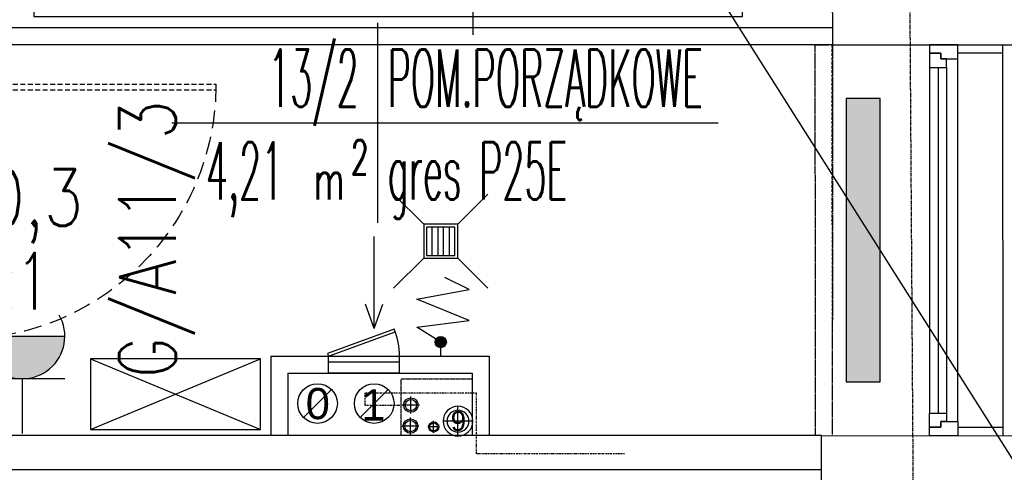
# Model space of a CAD drawing. Header units: inches. Extents: x -145354 to -97635, y 38777 to 78670.
# Tile 145 of 231: x -141960 to -141613, y 60379 to 60538. Entities that reach past the tile are written whole.
import ezdxf
from ezdxf.enums import TextEntityAlignment as Align

# ---------------------------------------------------------------- set-up
doc = ezdxf.new("R2010")
doc.units = ezdxf.units.IN
doc.header["$MEASUREMENT"] = 0
for name, pattern in [('CENTER', [2, 1.25, -0.25, 0.25, -0.25]), ('DASHDOT', [1, 0.5, -0.25, 0, -0.25]), ('DASHED', [0.75, 0.5, -0.25]), ('DASHED2', [0.375, 0.25, -0.125])]:
    doc.linetypes.add(name, pattern=pattern)
doc.layers.get('0').update_dxf_attribs({"color": 101})
for name, color, linetype in [('E-OPIS_POM', 6, 'Continuous'), ('E35', 6, 'Continuous'), ('E50', 3, 'Continuous'), ('Ele-balustrada', 64, 'Continuous'), ('Ins-kan', 54, 'Continuous'), ('Ins-went', 141, 'Continuous'), ('Ins-went-opis', 141, 'Continuous'), ('Ins-wod', 152, 'Continuous'), ('Mw-wc-rury', 160, 'DASHDOT'), ('Okn---okna', 5, 'Continuous'), ('Os-osie glowne', 8, 'CENTER'), ('piony_K_nr', 240, 'Continuous'), ('Sc-cegla pelna', 32, 'Continuous'), ('Sc-gazobeton', 45, 'Continuous'), ('Sc-gk', 120, 'Continuous'), ('Sc-izolacja term-obrys', 132, 'Continuous'), ('Sc-metal', 141, 'Continuous'), ('Sc-nad', 5, 'DASHED2'), ('Sc-nadproza kon', 5, 'DASHED2'), ('W-idok', 9, 'Continuous'), ('W-otwor-strop', 126, 'Continuous'), ('Wyp-grzejniki', 56, 'Continuous'), ('Wyp-meble', 155, 'Continuous')]:
    doc.layers.add(name, color=color, linetype=linetype)
doc.styles.add('KA wymiar', font='romans.shx', dxfattribs={"width": 0.6})
doc.styles.add('ROMANS', font='romans', dxfattribs={"width": 0.85})
doc.styles.add('TYTUL2', font='ARIAL.TTF')
pattern_1 = [(45, (-188741.938, 11195.726), (-13.258252, 13.258252), []), (45, (-188733.099, 11195.726), (-13.258252, 13.258252), [])]

# ---------------------------------------------------------------- blocks, each defined once
blk = doc.blocks.new('pow')
for p, q in [((0, 0.5229), (0, -0.5229)), ((-1.0753, 0), (1.7797, 0))]:
    blk.add_line(p, q)
at = {"style": 'KA wymiar', "width": 0.6}
for s, height, p in [('2', 0.18, (-0.1392, -0.2698)), ('m', 0.21, (-0.3332, -0.401))]:
    blk.add_text(s, height=height, dxfattribs=at).set_placement(p)
at = {"style": 'KA wymiar'}
for tag, width, p in [('01', 0.7, (-0.1311, 0.0844)), ('000.00', 0.6, (-0.3636, -0.401))]:
    blk.add_attdef(tag, text='', height=0.3, dxfattribs=dict(at, width=width)).set_placement(p, align=Align.RIGHT)
blk.add_attdef('POMIESZCZENIE', (0.0709, 0.0844), '', height=0.3, dxfattribs=at)
at = {"style": 'KA wymiar', "width": 0.8}
blk.add_attdef('POSADZKA', (0.0709, -0.401), '', height=0.3, dxfattribs=at)
blk = doc.blocks.new('w2')
h = blk.add_hatch()
h.set_pattern_fill('ANSI32', color=256, scale=50, style=0)
h.set_pattern_definition(pattern_1)
h.paths.add_polyline_path([(-144149.4, 50762.8), (-144150.36, 50762.8), (-144150.36, 50758.36), (-144149.4, 50758.36)])
h.paths.add_polyline_path([(-144150.36, 50762.8), (-144158.86, 50762.8), (-144212.56, 50762.8), (-144214.06, 50762.8), (-144214.06, 50758.36), (-144150.36, 50758.36)])
h = blk.add_hatch()
h.set_pattern_fill('ANSI32', color=256, scale=50, style=0)
h.set_pattern_definition(pattern_1)
h.paths.add_polyline_path([(-144083.86, 50753.8), (-144083.86, 50757.8), (-144150.36, 50757.8), (-144150.36, 50753.8)])
h = blk.add_hatch()
h.set_pattern_fill('ANSI32', color=256, scale=50, style=0)
h.set_pattern_definition(pattern_1)
h.paths.add_polyline_path([(-144087.36, 50751.3), (-144150.36, 50751.3), (-144150.36, 50747.3), (-144087.36, 50747.3)])
h.paths.add_polyline_path([(-144150.36, 50751.3), (-144151.6, 50751.3), (-144151.6, 50747.3), (-144150.36, 50747.3)])
h = blk.add_hatch()
h.set_pattern_fill('ANSI32', color=256, scale=50, style=0)
h.set_pattern_definition(pattern_1)
h.paths.add_polyline_path([(-144150.36, 50742.3), (-144150.36, 50746.74), (-144214.06, 50746.74), (-144214.06, 50742.3), (-144212.56, 50742.3), (-144212.17, 50742.3)])
for p, q in [((-144229.86, 50779.6), (-144305.36, 50779.6)), ((-144305.36, 50779.6), (-144305.36, 50469.6)), ((-144229.86, 50779.6), (-144229.86, 50764.6)), ((-144055.36, 50779.6), (-144077.36, 50779.6)), ((-144077.36, 50779.6), (-144077.36, 50764.6)), ((-144055.36, 50469.6), (-144055.36, 50779.6)), ((-144229.86, 50764.6), (-144290.36, 50764.6)), ((-144290.36, 50764.6), (-144290.36, 50484.6)), ((-144285.36, 50753.8), (-144285.36, 50762.8)), ((-144285.36, 50762.8), (-144285.36, 50753.8)), ((-144285.36, 50762.8), (-144212.56, 50762.8)), ((-144212.56, 50762.8), (-144285.36, 50762.8)), ((-144214.06, 50758.36), (-144214.06, 50762.8)), ((-144212.56, 50762.8), (-144158.86, 50762.8)), ((-144158.86, 50762.8), (-144212.56, 50762.8)), ((-144158.86, 50762.8), (-144083.86, 50762.8)), ((-144149.4, 50762.8), (-144149.4, 50758.36)), ((-144083.86, 50753.8), (-144083.86, 50764.6)), ((-144074.66, 50764.6), (-144083.86, 50764.6)), ((-144070.36, 50764.6), (-144077.36, 50764.6)), ((-144074.66, 50764.6), (-144074.66, 50753.8)), ((-144070.36, 50484.6), (-144070.36, 50764.6)), ((-144158.86, 50758.36), (-144214.06, 50758.36)), ((-144149.4, 50758.36), (-144214.06, 50758.36)), ((-144151.6, 50753.8), (-144151.6, 50757.8)), ((-144151.6, 50757.8), (-144083.86, 50757.8)), ((-144167.56, 50753.8), (-144285.36, 50753.8)), ((-144285.36, 50751.3), (-144087.36, 50751.3)), ((-144285.36, 50742.3), (-144285.36, 50751.3)), ((-144083.86, 50753.8), (-144167.56, 50753.8)), ((-144167.56, 50753.8), (-144083.86, 50753.8)), ((-144151.6, 50751.3), (-144151.6, 50747.3)), ((-144087.36, 50747.3), (-144087.36, 50751.3)), ((-144087.21, 50750.99), (-144087.21, 50739.11)), ((-144087.06, 50751.3), (-144084.36, 50751.3)), ((-144084.36, 50751.15), (-144087.05, 50751.15)), ((-144084.36, 50751.3), (-144084.36, 50751.15)), ((-144074.66, 50753.8), (-144083.86, 50753.8)), ((-144087.36, 50747.8), (-144087.36, 50750.74)), ((-144149.4, 50746.74), (-144214.06, 50746.74)), ((-144214.06, 50746.74), (-144214.06, 50742.3)), ((-144151.6, 50747.3), (-144087.36, 50747.3)), ((-144149.4, 50742.3), (-144149.4, 50746.74)), ((-144087.36, 50740.1), (-144087.36, 50747.3)), ((-144212.56, 50742.3), (-144285.36, 50742.3)), ((-144149.4, 50742.3), (-144214.06, 50742.3)), ((-144212.17, 50742.3), (-144213.86, 50742.3)), ((-144213.86, 50742.3), (-144213.86, 50742.15)), ((-144213.86, 50742.15), (-144212.17, 50742.15)), ((-144212.01, 50741.99), (-144212.01, 50739.11)), ((-144211.86, 50739.11), (-144211.86, 50741.99)), ((-144087.36, 50739.11), (-144087.36, 50741.89)), ((-144222.11, 50486.6), (-144222.11, 50739.9)), ((-144221.71, 50739.9), (-144221.86, 50739.9)), ((-144221.86, 50739.9), (-144221.86, 50739.1)), ((-144221.71, 50739.11), (-144221.71, 50739.9)), ((-144221.56, 50738.8), (-144212.17, 50738.8)), ((-144212.17, 50738.95), (-144221.55, 50738.95)), ((-144218.86, 50739.9), (-144218.86, 50489.85)), ((-144087.05, 50738.95), (-144077.67, 50738.95)), ((-144077.66, 50738.8), (-144087.05, 50738.8)), ((-144078.86, 50489.85), (-144078.86, 50738.8)), ((-144077.51, 50739.11), (-144077.51, 50739.9)), ((-144077.51, 50739.9), (-144077.36, 50739.9)), ((-144077.36, 50739.9), (-144077.36, 50739.1)), ((-144075.61, 50739.9), (-144077.36, 50739.9)), ((-144075.61, 50486.6), (-144075.61, 50739.9)), ((-144280.02, 50663.72), (-144280.02, 50664.82)), ((-144279.18, 50665.78), (-144270.42, 50665.78)), ((-144282.6, 50661.6), (-144282.41, 50661.65)), ((-144282.6, 50659.43), (-144282.6, 50661.6)), ((-144265.86, 50661.53), (-144265.86, 50656.3)), ((-144284.77, 50608.62), (-144284.77, 50656.58)), ((-144272.64, 50651.9), (-144273.33, 50649.6)), ((-144273.33, 50649.6), (-144268.01, 50649.6)), ((-144268.01, 50649.6), (-144268.01, 50648.36)), ((-144268.01, 50648.36), (-144267.31, 50648.36)), ((-144267.01, 50648.06), (-144267.01, 50646.59)), ((-144266.36, 50645.8), (-144266.36, 50644.9)), ((-144266.36, 50644.9), (-144266.1, 50641.48)), ((-144265.1, 50640.05), (-144262.31, 50639.01)), ((-144262.01, 50637.8), (-144267.36, 50637.65)), ((-144267.36, 50637.65), (-144267.36, 50627.56)), ((-144262.31, 50639.01), (-144262.01, 50639)), ((-144262.01, 50639), (-144262.01, 50637.8)), ((-144267.36, 50627.56), (-144262.01, 50627.4)), ((-144262.31, 50626.19), (-144265.1, 50625.16)), ((-144262.01, 50626.2), (-144262.31, 50626.19)), ((-144262.01, 50627.4), (-144262.01, 50626.2)), ((-144266.1, 50623.73), (-144266.36, 50620.3)), ((-144266.36, 50620.3), (-144266.36, 50619.4)), ((-144268.01, 50615.61), (-144273.33, 50615.61)), ((-144273.33, 50615.61), (-144272.64, 50613.3)), ((-144267.31, 50616.85), (-144268.01, 50616.85)), ((-144268.01, 50616.85), (-144268.01, 50615.61)), ((-144267.01, 50618.62), (-144267.01, 50617.15)), ((-144266.63, 50610.73), (-144265.17, 50610.73)), ((-144265.17, 50610.73), (-144265.17, 50600.78)), ((-144282.6, 50603.6), (-144282.6, 50605.78)), ((-144282.41, 50603.55), (-144282.6, 50603.6)), ((-144280.02, 50600.38), (-144280.02, 50601.48)), ((-144266.92, 50600.78), (-144266.92, 50601.55)), ((-144276.51, 50599.42), (-144279.18, 50599.42)), ((-144279.18, 50599.42), (-144279.18, 50599.42)), ((-144276.51, 50597.07), (-144276.51, 50599.42)), ((-144272.94, 50599.42), (-144272.94, 50597.07)), ((-144270.42, 50599.42), (-144272.94, 50599.42)), ((-144269.59, 50600.38), (-144269.59, 50600.38)), ((-144267.53, 50601.02), (-144267.53, 50601.02)), ((-144265.17, 50600.78), (-144266.92, 50600.78)), ((-144273.24, 50596.77), (-144276.21, 50596.77)), ((-144305.36, 50469.6), (-144055.36, 50469.6))]:
    blk.add_line(p, q)
for points in [[(-144078.86, 50489.85), (-144218.86, 50489.85)], [(-144070.36, 50484.6), (-144290.36, 50484.6)], [(-144075.61, 50486.6), (-144222.11, 50486.6)]]:
    blk.add_lwpolyline(points)
for centre, radius, start, end in [((-144087.06, 50751), 0.3, 90, 180), ((-144087.05, 50750.99), 0.16, 90, 180), ((-144212.17, 50741.99), 0.31, 0, 90), ((-144212.17, 50741.99), 0.16, 0, 90), ((-144221.56, 50739.1), 0.3, 180, 270), ((-144221.55, 50739.11), 0.16, 180, 270), ((-144212.17, 50739.11), 0.16, 270, 0), ((-144212.17, 50739.11), 0.31, 270, 0), ((-144087.05, 50739.11), 0.31, 180, 270), ((-144087.05, 50739.11), 0.16, 180, 270), ((-144077.67, 50739.11), 0.16, 270, 0), ((-144077.66, 50739.1), 0.3, 270, 0), ((-144279.05, 50664.82), 0.969, 97.7862, 180), ((-144270.56, 50664.82), 0.969, 359.961, 81.59), ((-144269.88, 50660.25), 4.58, 59.0774, 86.3482), ((-144270.82, 50659.76), 5.51, 31.5633, 53.3824), ((-144277.94, 50658.91), 5.25, 113.354, 148.4275), ((-144268.64, 50661.48), 2.77, 0.9102, 24.6865), ((-144281.82, 50656.58), 2.95, 105.3846, 180), ((-144270.82, 50658.07), 5.51, 299.3678, 328.4367), ((-144268.64, 50656.34), 2.77, 335.3135, 359.0898), ((-144273.88, 50664.22), 12.38, 275.766, 297.7749), ((-144267.31, 50648.06), 0.3, 0, 90), ((-144267.16, 50645.8), 0.8, 0, 79.1931), ((-144264.41, 50641.6), 1.7, 184.2513, 246.0178), ((-144264.41, 50623.6), 1.7, 113.9822, 175.7487), ((-144267.16, 50619.4), 0.8, 280.8069, 0), ((-144267.31, 50617.15), 0.3, 270, 0), ((-144273.88, 50600.99), 12.38, 62.2251, 84.234), ((-144270.82, 50607.13), 5.51, 40.6842, 60.6322), ((-144281.82, 50608.62), 2.95, 180, 254.6154), ((-144277.94, 50606.3), 5.25, 211.5725, 246.646), ((-144270.82, 50605.45), 5.51, 306.6176, 315.0158), ((-144279.05, 50600.38), 0.969, 180, 262.2138), ((-144270.56, 50600.38), 0.969, 278.41, 359.961), ((-144269.88, 50604.95), 4.58, 273.7195, 300.9226), ((-144276.21, 50597.07), 0.3, 180, 270), ((-144273.24, 50597.07), 0.3, 270, 0)]:
    blk.add_arc(centre, radius, start, end)
at = {"layer": 'W-idok', "linetype": 'DASHDOT', "ltscale": 30}
blk.add_line((-144150.36, 50463.1), (-144150.36, 50770.3), dxfattribs=at)
blk = doc.blocks.new('G1')
at = {"layer": 'E35'}
blk.add_hatch(color=256, dxfattribs=at).paths.add_polyline_path([(10, 22.85), (-10, 22.85, 1)])
for p, q in [((-10, 22.85), (10, 22.85)), ((10, 12.85), (-10, 12.85))]:
    blk.add_line(p, q, dxfattribs=at)
blk.add_arc((0, 22.85), 10, 150, 30, dxfattribs=at)
at = {"layer": 'E50'}
blk.add_line((0, 12.85), (0, 0), dxfattribs=at)
blk = doc.blocks.new('_dz1')
at = {"ltscale": 7}
for p, q in [((-7, 0), (-7, 90)), ((-5, 0), (-5, 90))]:
    blk.add_line(p, q, dxfattribs=at)
at = {"ltscale": 25}
for p, q in [((-50, 13), (-50, -41)), ((-95, 0), (-5, 0)), ((-5, 0), (0, 0)), ((-95, -8), (-100, -8)), ((-5, -8), (0, -8))]:
    blk.add_line(p, q, dxfattribs=at)
for points in [[(-100, -8), (-100, 0), (-95, 0), (-95, -8)], [(0, -8), (0, 0), (-5, 0), (-5, -8)]]:
    blk.add_lwpolyline(points, close=True, dxfattribs=at)
blk.add_arc((-5, 0), 90, 90, 180, dxfattribs=at)
blk = doc.blocks.new('_ODWODNIENIE_KRATKA')
for p, q in [((-12, 0), (-22.61, 10.61)), ((0, 0), (10.61, 10.61)), ((-11, -2.99), (-1, -2.99)), ((-1, -4.99), (-11, -4.99)), ((-11, -6.99), (-1, -6.99)), ((-1, -8.99), (-11, -8.99)), ((-22.61, -22.6), (-12, -11.99)), ((10.61, -22.6), (0, -11.99))]:
    blk.add_line(p, q)
for points in [[(0, -11.99), (0, 0), (-12, 0), (-12, -11.99)], [(-1, -10.99), (-1, -1), (-11, -1), (-11, -10.99)]]:
    blk.add_lwpolyline(points, close=True)
blk = doc.blocks.new('grzejnik_100')
at = {"layer": 'Wyp-grzejniki'}
h = blk.add_hatch(dxfattribs=at)
h.set_pattern_fill('DOTS', color=256, scale=0.5, style=0)
h.set_pattern_definition([(0, (-77492.90915, 37823.9399), (0.396875, 0.79375), [0, -0.79375])])
h.paths.add_polyline_path([(0, -100), (12, -100), (12, 0), (0, 0)])
blk.add_lwpolyline([(12, 0), (0, 0), (0, -100), (12, -100)], close=True, dxfattribs=at)
blk = doc.blocks.new('rura went')
at = {"layer": 'Ins-went'}
blk.add_circle((75787.84, -38957.33), 7, dxfattribs=at)
at = {"layer": 'Sc-metal'}
blk.add_line((75792.79, -38952.38), (75782.89, -38962.28), dxfattribs=at)
blk = doc.blocks.new('rewizja')
at = {"layer": 'Wyp-meble'}
for p, q in [((-25, 6), (-25, 0)), ((-25, 6), (0, 6)), ((-25, 4), (-25, 2)), ((0, 6), (0, 0)), ((0, 2), (-25, 2)), ((0, 0), (-25, 0))]:
    blk.add_line(p, q, dxfattribs=at)
blk.add_lwpolyline([(-23.15, -9.49), (0.34, -0.94), (0, 0), (-23.49, -8.55)], close=True, dxfattribs=at)
blk.add_arc((0, 0), 25, 180, 202.2924, dxfattribs=at)
blk = doc.blocks.new('pion_woda')
at = {"layer": 'Ins-wod'}
for p, q in [((3, 0), (-3, 0)), ((0, 3), (0, -3))]:
    blk.add_line(p, q, dxfattribs=at)
for centre, radius in [((0, 0.02), 2.55), ((0, 0), 2)]:
    blk.add_circle(centre, radius, dxfattribs=at)
blk = doc.blocks.new('pion_mały')
at = {"layer": 'Ins-wod'}
for p, q in [((0, 2.08), (0, -2.12)), ((2.1, -0.02), (-2.1, -0.02))]:
    blk.add_line(p, q, dxfattribs=at)
for centre, radius in [((0, 0), 1.79), ((0, -0.02), 1.4)]:
    blk.add_circle(centre, radius, dxfattribs=at)
blk = doc.blocks.new('0630_STRZAŁKA')
at = {"ltscale": 0.5}
for points in [[(0, 0), (-3.03, -8.56)], [(0, 0), (0, -32.43)], [(0, 0), (3.03, -8.56)]]:
    blk.add_lwpolyline(points, dxfattribs=at)

msp = doc.modelspace()

# ---------------------------------------------------------------- hatches: boundary and pattern name
at = {"layer": 'Ins-kan'}
msp.add_hatch(color=256, dxfattribs=at).paths.add_polyline_path([(-141809.48, 60424.5, 1), (-141813.48, 60424.5, 1)])

# ---------------------------------------------------------------- linework, layer by layer
at = {"layer": 'E35'}
msp.add_line((-141483.65, 60183.75), (-141798.72, 60681.74), dxfattribs=at)
at = {"layer": 'Ele-balustrada'}
msp.add_line((-141613.33, 60529.45), (-141613.19, 60391.4), dxfattribs=at)
at = {"layer": 'Ins-kan'}
for p, q in [((-141805.39, 60391.32), (-141805.39, 60401.82)), ((-141800.14, 60396.57), (-141810.64, 60396.57))]:
    msp.add_line(p, q, dxfattribs=at)
msp.add_lwpolyline([(-141811.48, 60419.5), (-141811.48, 60424.5), (-141819.96, 60429.8), (-141801.49, 60432.07), (-141819.96, 60439.67), (-141801.49, 60442.99), (-141809.99, 60447.27)], dxfattribs=at)
msp.add_circle((-141811.48, 60424.5), 2, dxfattribs=at)
at = {"layer": 'Ins-kan', "extrusion": (0, 9.7811e-55, -1)}
for major_axis in [(3.71, 3.71), (2.72, 2.72)]:
    msp.add_ellipse((-141805.39, 60396.57), major_axis=major_axis, ratio=1, start_param=3.926991, end_param=10.210176, dxfattribs=at)
at = {"layer": 'Mw-wc-rury', "ltscale": 0.8}
for p, q in [((-141798.85, 60406.47), (-141838.28, 60406.47)), ((-141838.28, 60406.47), (-141838.28, 60402.24)), ((-141798.85, 60385.06), (-141798.85, 60406.47)), ((-141838.28, 60402.24), (-141823.88, 60402.24)), ((-141746.65, 60385.06), (-141798.85, 60385.06))]:
    msp.add_line(p, q, dxfattribs=at)
at = {"layer": 'Okn---okna'}
for p, q in [((-141629.04, 60396.44), (-141629.04, 60524.44)), ((-141639.04, 60521.44), (-141639.04, 60399.44)), ((-141636.04, 60521.44), (-141636.04, 60399.44)), ((-141633.04, 60521.44), (-141633.04, 60399.44))]:
    msp.add_line(p, q, dxfattribs=at)
for points in [[(-141629.04, 60524.44), (-141629.04, 60529.44), (-141639.04, 60529.44), (-141639.04, 60526.44), (-141635.04, 60526.44), (-141635.04, 60524.44)], [(-141633.04, 60521.44), (-141633.04, 60524.44), (-141635.04, 60524.44), (-141635.04, 60526.44), (-141639.04, 60526.44), (-141639.04, 60524.44), (-141639.04, 60521.44)], [(-141633.04, 60399.44), (-141633.04, 60396.44), (-141635.04, 60396.44), (-141635.04, 60394.44), (-141639.04, 60394.44), (-141639.04, 60396.44), (-141639.04, 60399.44)], [(-141629.04, 60396.44), (-141629.04, 60391.44), (-141639.04, 60391.44), (-141639.04, 60394.44), (-141635.04, 60394.44), (-141635.04, 60396.44)]]:
    msp.add_lwpolyline(points, close=True, dxfattribs=at)
at = {"layer": 'Os-osie glowne'}
msp.add_line((-141628.55, 57943.12), (-141656.35, 62104.61), dxfattribs=at)
at = {"layer": 'Sc-cegla pelna'}
for p, q in [((-141677.17, 60361.5), (-141677.17, 60391.48)), ((-141677.17, 60391.48), (-141601.19, 60391.39))]:
    msp.add_line(p, q, dxfattribs=at)
for points in [[(-141676.64, 61158.54), (-141673.24, 60529.45)], [(-141673.24, 60529.45), (-141601.33, 60529.46)]]:
    msp.add_lwpolyline(points, dxfattribs=at)
at = {"layer": 'Sc-gazobeton'}
for p, q in [((-141677.17, 60391.48), (-141978.76, 60391.48)), ((-141978.76, 60379.5), (-141677.17, 60379.5))]:
    msp.add_line(p, q, dxfattribs=at)
at = {"layer": 'Sc-gk'}
for p, q in [((-141673.24, 60535.45), (-141980.76, 60535.45)), ((-141673.24, 60529.45), (-141980.76, 60529.45)), ((-141871.44, 60419.5), (-141794.44, 60419.5)), ((-141871.44, 60419.5), (-141871.44, 60391.71)), ((-141794.44, 60419.5), (-141794.44, 60391.62)), ((-141865.44, 60413.5), (-141800.44, 60413.5)), ((-141865.44, 60413.5), (-141865.44, 60391.7)), ((-141800.44, 60413.5), (-141800.44, 60391.63))]:
    msp.add_line(p, q, dxfattribs=at)
at = {"layer": 'Sc-izolacja term-obrys'}
for points in [[(-141613.32, 60526.46), (-141629.04, 60526.46)], [(-141639.03, 60394.44), (-141635.04, 60394.44)], [(-141629.04, 60394.42), (-141613.2, 60394.4)]]:
    msp.add_lwpolyline(points, dxfattribs=at)
at = {"layer": 'Sc-nad', "ltscale": 4}
msp.add_lwpolyline([(-141673.53, 60529.48), (-141673.4, 60391.48)], dxfattribs=at)
at = {"layer": 'Sc-nadproza kon', "linetype": 'DASHDOT', "ltscale": 0.5}
msp.add_line((-141673.24, 60529.45), (-141673.4, 60391.48), dxfattribs=at)
at = {"layer": 'W-idok', "linetype": 'DASHED', "ltscale": 0.5}
msp.add_line((-141679.51, 60529.38), (-141679.38, 60391.49), dxfattribs=at)
msp.add_lwpolyline([(-141679.51, 60529.38), (-141673.53, 60529.48)], dxfattribs=at)
at = {"layer": 'W-otwor-strop', "linetype": 'DASHED2', "ltscale": 0.3}
msp.add_lwpolyline([(-141825.44, 60391.5), (-141825.44, 60411.5), (-141800.44, 60411.5), (-141800.44, 60391.5)], close=True, dxfattribs=at)
msp.add_lwpolyline([(-141825.44, 60391.5), (-141825.44, 60411.5), (-141800.44, 60411.5), (-141800.44, 60391.5)], close=True, dxfattribs=at)
at = {"layer": 'Wyp-meble'}
for p, q in [((-141935.06, 60418.62), (-141875.06, 60393.62)), ((-141935.06, 60393.62), (-141875.06, 60418.62))]:
    msp.add_line(p, q, dxfattribs=at)
msp.add_lwpolyline([(-141935.06, 60393.62), (-141875.06, 60393.62), (-141875.06, 60418.62), (-141935.06, 60418.62)], close=True, dxfattribs=at)

# ---------------------------------------------------------------- block references
for name, p, rotation in [('rewizja', (-141851.04, 60419.5), 180), ('pion_woda', (-141821.99, 60402.24), 270), ('pion_woda', (-141822.16, 60394.82), 270), ('pion_mały', (-141813.96, 60394.52), 270)]:
    msp.add_blockref(name, p, dxfattribs=dict(rotation=rotation))
at = {"layer": 'E-OPIS_POM'}
ref = msp.add_blockref('pow', (-141833.78, 60501.82), dxfattribs=dict(at, xscale=67.5, yscale=67.5, zscale=67.5))
ref.add_attrib('000.00', '4,21', dxfattribs={"layer": '0', "height": 20.25, "style": 'KA wymiar', "width": 0.448374}).set_placement((-141867.04, 60474.76), align=Align.RIGHT)
ref.add_attrib('01', '13/2', dxfattribs={"layer": '0', "height": 20.25, "style": 'KA wymiar', "width": 0.448374}).set_placement((-141840.4, 60507.52), align=Align.RIGHT)
ref.add_attrib('POMIESZCZENIE', 'POM.PORZĄDKOWE', (-141830.21, 60507.52), dxfattribs={"layer": '0', "height": 20.25, "style": 'KA wymiar', "width": 0.448374})
ref.add_attrib('POSADZKA', 'gres P25E', (-141830.21, 60474.76), dxfattribs={"layer": '0', "height": 20.25, "style": 'KA wymiar', "width": 0.448374})
at = {"layer": 'E35', "xscale": 1.5, "yscale": 1.5, "zscale": 1.5}
msp.add_blockref('G1', (-141959.07, 60392.24), dxfattribs=at)
at = {"layer": 'Ins-kan', "rotation": 90}
msp.add_blockref('_ODWODNIENIE_KRATKA', (-141817.48, 60466.08), dxfattribs=at)
at = {"layer": 'Ins-went'}
for p in [(-217642.78, 99360.11), (-217622.78, 99360.11)]:
    msp.add_blockref('rura went', p, dxfattribs=at)
at = {"layer": 'Ins-went-opis', "rotation": 180}
msp.add_blockref('0630_STRZAŁKA', (-141834.94, 60429.32), dxfattribs=at)
at = {"layer": 'Sc-nad', "xscale": -1, "rotation": 270}
msp.add_blockref('_dz1', (-141980.76, 60520.55), dxfattribs=at)
at = {"layer": 'Wyp-grzejniki', "rotation": 180}
msp.add_blockref('grzejnik_100', (-141656.46, 60410.46), dxfattribs=at)
at = {"layer": 'Wyp-meble'}
msp.add_blockref('w2', (2350.35, 10069.85), dxfattribs=at)

# ---------------------------------------------------------------- texts
at = {"layer": 'E35', "style": 'ROMANS'}
for s, rotation, width, p in [('G/A11/3', 90, 0.8, (-141913.51, 60460.77)), ('+0,3', 360, 0.8, (-141963.74, 60472.44)), ('x1', 360, 0.7, (-141960.42, 60445.95))]:
    msp.add_text(s, height=20, rotation=rotation, dxfattribs=dict(at, width=width)).set_placement(p, align=Align.MIDDLE)
at = {"layer": 'Ins-went', "style": 'TYTUL2'}
for s, p in [('0', (-141859.12, 60397.27, -76.7)), ('1', (-141839.52, 60396.78, -76.7))]:
    msp.add_text(s, height=11, dxfattribs=at).set_placement(p)
at = {"layer": 'piony_K_nr', "style": 'TYTUL2'}
msp.add_text('9', height=7, dxfattribs=at).set_placement((-141807.97, 60393.1, -76.7))

doc.saveas('drawing.dxf')
